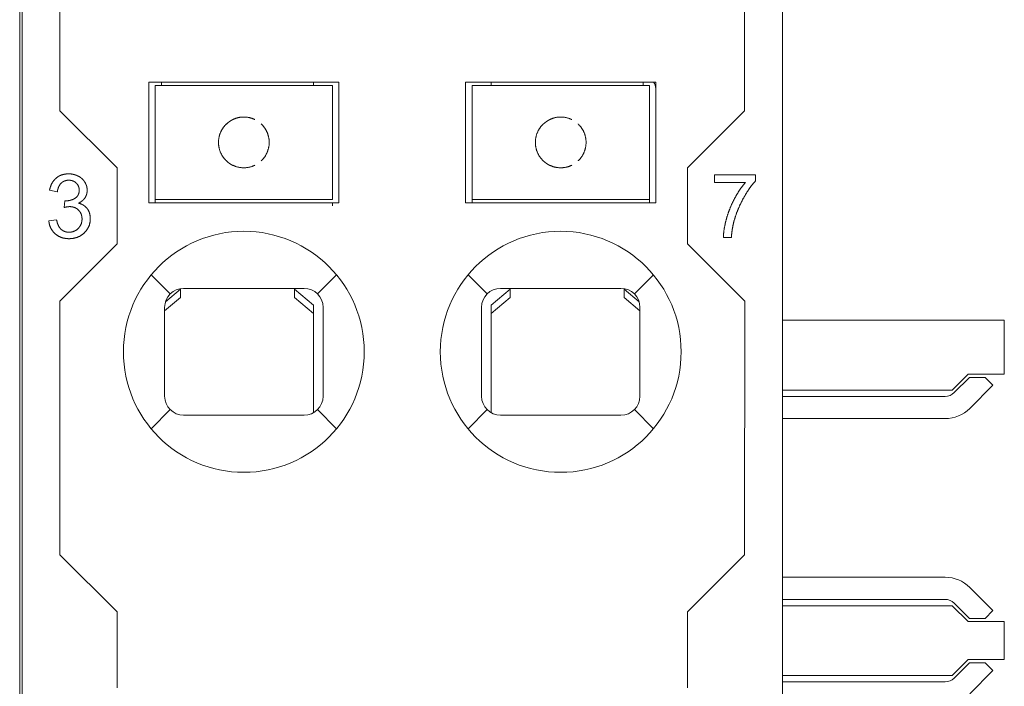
# Model space of a CAD drawing. Header units: millimetres. Extents: x 35 to 385, y -587 to 211.
# Tile 12 of 133: x 209 to 224, y -563 to -552. Entities that reach past the tile are written whole.
import ezdxf

# ---------------------------------------------------------------- set-up
doc = ezdxf.new("R2010")
doc.units = ezdxf.units.MM
doc.layers.add('3', color=7, linetype='Continuous', true_color=0xffffff)

msp = doc.modelspace()

# ---------------------------------------------------------------- linework, layer by layer
at = {"layer": '3', "color": 155, "linetype": 'Continuous', "lineweight": 18}
for p, q in [((208.961, -522.892), (208.961, -581.292)), ((220.961, -522.892), (220.961, -581.292)), ((208.924, -523.603), (208.924, -571.18)), ((209.56, -553.791), (209.558, -549.793)), ((220.364, -549.793), (220.362, -553.791)), ((210.961, -553.342), (213.961, -553.342)), ((210.961, -555.242), (210.961, -553.342)), ((211.161, -553.392), (211.161, -553.342)), ((213.561, -553.342), (213.561, -553.392)), ((213.961, -553.342), (213.961, -555.242)), ((215.961, -555.242), (215.961, -553.342)), ((215.961, -553.342), (218.961, -553.342)), ((216.361, -553.392), (216.361, -553.342)), ((218.761, -553.342), (218.761, -553.392)), ((218.961, -553.342), (218.961, -555.242)), ((211.061, -553.592), (211.061, -553.392)), ((213.861, -553.392), (211.061, -553.392)), ((213.861, -553.392), (213.861, -553.592)), ((216.061, -553.592), (216.061, -553.392)), ((218.861, -553.392), (216.061, -553.392)), ((218.861, -553.392), (218.861, -553.592)), ((211.061, -553.592), (211.061, -553.737)), ((213.861, -553.592), (213.861, -553.737)), ((216.061, -553.592), (216.061, -553.737)), ((218.861, -553.592), (218.861, -553.737)), ((209.56, -553.791), (210.461, -554.692)), ((211.061, -553.931), (211.061, -553.737)), ((213.861, -553.737), (213.861, -553.931)), ((216.061, -553.931), (216.061, -553.737)), ((218.861, -553.737), (218.861, -553.931)), ((219.461, -554.692), (220.362, -553.791)), ((211.061, -554.001), (211.061, -553.931)), ((211.061, -554.292), (211.061, -554.001)), ((213.861, -553.931), (213.861, -554.001)), ((213.861, -554.001), (213.861, -554.292)), ((216.061, -554.001), (216.061, -553.931)), ((216.061, -554.292), (216.061, -554.001)), ((218.861, -553.931), (218.861, -554.001)), ((218.861, -554.001), (218.861, -554.292)), ((211.061, -554.582), (211.061, -554.292)), ((213.861, -554.292), (213.861, -554.582)), ((216.061, -554.582), (216.061, -554.292)), ((218.861, -554.292), (218.861, -554.582)), ((211.061, -554.652), (211.061, -554.582)), ((213.861, -554.582), (213.861, -554.652)), ((216.061, -554.652), (216.061, -554.582)), ((218.861, -554.582), (218.861, -554.652)), ((210.461, -555.89), (210.461, -554.692)), ((211.061, -554.846), (211.061, -554.652)), ((213.861, -554.652), (213.861, -554.846)), ((216.061, -554.846), (216.061, -554.652)), ((218.861, -554.652), (218.861, -554.846)), ((219.461, -554.692), (219.461, -555.89)), ((211.061, -554.846), (211.061, -554.992)), ((213.861, -554.846), (213.861, -554.992)), ((216.061, -554.846), (216.061, -554.992)), ((218.861, -554.846), (218.861, -554.992)), ((219.887, -554.804), (219.887, -554.922)), ((220.534, -554.804), (219.887, -554.804)), ((219.887, -554.922), (220.377, -554.922)), ((220.534, -554.899), (220.534, -554.804)), ((209.396, -555.046), (209.518, -555.068)), ((211.061, -555.192), (211.061, -554.992)), ((213.861, -554.992), (213.861, -555.192)), ((216.061, -555.192), (216.061, -554.992)), ((218.861, -554.992), (218.861, -555.192)), ((209.639, -555.21), (209.625, -555.318)), ((213.961, -555.242), (210.961, -555.242)), ((211.061, -555.242), (211.061, -555.192)), ((211.061, -555.192), (213.861, -555.192)), ((213.861, -555.242), (213.861, -555.292)), ((218.961, -555.242), (215.961, -555.242)), ((216.061, -555.192), (218.861, -555.192)), ((216.061, -555.192), (216.061, -555.242)), ((218.861, -555.192), (218.861, -555.242)), ((209.506, -555.511), (209.383, -555.527)), ((220.027, -555.791), (220.153, -555.791)), ((210.461, -555.89), (209.558, -556.793)), ((220.364, -556.793), (219.461, -555.89)), ((211.223, -556.805), (211.461, -556.603)), ((211.461, -556.65), (211.461, -556.603)), ((211.461, -556.735), (211.461, -556.65)), ((211.511, -556.592), (213.411, -556.592)), ((213.261, -556.603), (213.561, -556.858)), ((213.261, -556.603), (213.261, -556.65)), ((213.261, -556.65), (213.261, -556.735)), ((216.361, -556.858), (216.661, -556.603)), ((216.511, -556.592), (218.411, -556.592)), ((216.661, -556.65), (216.661, -556.603)), ((216.661, -556.735), (216.661, -556.65)), ((218.461, -556.603), (218.698, -556.805)), ((218.461, -556.603), (218.461, -556.65)), ((218.461, -556.65), (218.461, -556.735)), ((209.56, -560.791), (209.558, -556.793)), ((211.461, -556.735), (211.211, -556.947)), ((213.561, -556.99), (213.261, -556.735)), ((216.661, -556.735), (216.361, -556.99)), ((218.711, -556.947), (218.461, -556.735)), ((220.364, -556.793), (220.362, -560.791)), ((211.211, -558.292), (211.211, -556.892)), ((213.561, -556.858), (213.561, -556.99)), ((213.711, -556.892), (213.711, -558.292)), ((216.211, -558.292), (216.211, -556.892)), ((216.361, -556.99), (216.361, -556.858)), ((218.711, -556.892), (218.711, -558.292)), ((213.561, -556.99), (213.561, -558.551)), ((216.361, -558.551), (216.361, -556.99)), ((220.961, -557.095), (224.46, -557.095)), ((224.46, -557.945), (224.46, -557.095)), ((223.639, -558.195), (223.889, -557.945)), ((223.669, -558.236), (223.91, -557.995)), ((224.46, -557.945), (223.889, -557.945)), ((223.91, -557.995), (224.158, -557.995)), ((224.158, -557.995), (224.281, -558.118)), ((220.961, -558.195), (223.639, -558.195)), ((224.281, -558.118), (223.916, -558.484)), ((220.961, -558.295), (223.527, -558.295)), ((213.411, -558.592), (211.511, -558.592)), ((218.411, -558.592), (216.511, -558.592)), ((223.527, -558.645), (220.961, -558.645)), ((209.56, -560.791), (210.461, -561.692)), ((219.461, -561.692), (220.362, -560.791)), ((220.961, -561.145), (223.527, -561.145)), ((223.916, -561.306), (224.281, -561.671)), ((223.527, -561.495), (220.961, -561.495)), ((223.639, -561.595), (220.961, -561.595)), ((223.889, -561.845), (223.639, -561.595)), ((223.91, -561.795), (223.669, -561.553)), ((210.461, -562.89), (210.461, -561.692)), ((219.461, -561.692), (219.461, -562.89)), ((224.281, -561.671), (224.158, -561.795)), ((223.889, -561.845), (224.46, -561.845)), ((223.91, -561.795), (224.158, -561.795)), ((224.46, -562.445), (224.46, -561.845)), ((223.639, -562.695), (223.889, -562.445)), ((223.669, -562.736), (223.91, -562.495)), ((224.46, -562.445), (223.889, -562.445)), ((223.91, -562.495), (224.158, -562.495)), ((224.158, -562.495), (224.281, -562.618)), ((220.961, -562.695), (223.639, -562.695)), ((224.281, -562.618), (223.916, -562.984)), ((220.961, -562.795), (223.527, -562.795))]:
    msp.add_line(p, q, dxfattribs=at)
at = {"layer": '3', "color": 155, "linetype": 'Continuous', "lineweight": 13}
for p, q in [((211.061, -553.392), (212.461, -553.392)), ((212.461, -553.392), (213.861, -553.392)), ((216.061, -553.392), (217.461, -553.392)), ((217.461, -553.392), (218.861, -553.392)), ((213.861, -555.192), (211.061, -555.192)), ((218.861, -555.192), (216.061, -555.192)), ((210.998, -556.379), (211.299, -556.679)), ((213.623, -556.679), (213.923, -556.379)), ((215.998, -556.379), (216.299, -556.679)), ((218.623, -556.679), (218.923, -556.379)), ((211.299, -558.504), (210.998, -558.804)), ((213.923, -558.804), (213.623, -558.504)), ((216.299, -558.504), (215.998, -558.804)), ((218.923, -558.804), (218.623, -558.504))]:
    msp.add_line(p, q, dxfattribs=at)
at = {"layer": '3', "color": 155, "linetype": 'Continuous', "lineweight": 18}
for points in [[(212.061, -554.292), (212.061, -554.283), (212.061, -554.275), (212.062, -554.267), (212.062, -554.258), (212.063, -554.25), (212.064, -554.242), (212.065, -554.234), (212.066, -554.226), (212.068, -554.218), (212.069, -554.21), (212.071, -554.202), (212.073, -554.194), (212.075, -554.187), (212.077, -554.179), (212.079, -554.172), (212.081, -554.165), (212.084, -554.158), (212.086, -554.151), (212.089, -554.144), (212.092, -554.137), (212.095, -554.13), (212.098, -554.124), (212.101, -554.117), (212.104, -554.111), (212.107, -554.105), (212.11, -554.099), (212.113, -554.093), (212.117, -554.088), (212.12, -554.082), (212.123, -554.077), (212.127, -554.071), (212.13, -554.066), (212.134, -554.061), (212.137, -554.057), (212.14, -554.052), (212.144, -554.047), (212.147, -554.043), (212.151, -554.039), (212.154, -554.035), (212.157, -554.031), (212.16, -554.027), (212.164, -554.024), (212.167, -554.02), (212.17, -554.017), (212.173, -554.014), (212.175, -554.011), (212.178, -554.009), (212.181, -554.006), (212.183, -554.004), (212.185, -554.001)], [(212.634, -553.931), (212.631, -553.93), (212.628, -553.928), (212.625, -553.927), (212.621, -553.925), (212.617, -553.923), (212.613, -553.921), (212.608, -553.92), (212.603, -553.918), (212.597, -553.916), (212.592, -553.914), (212.585, -553.911), (212.579, -553.909), (212.572, -553.907), (212.564, -553.905), (212.556, -553.903), (212.548, -553.901), (212.54, -553.899), (212.531, -553.898), (212.521, -553.896), (212.512, -553.895), (212.502, -553.894), (212.492, -553.893), (212.481, -553.892), (212.471, -553.892), (212.461, -553.892), (212.45, -553.892), (212.44, -553.892), (212.43, -553.893), (212.42, -553.894), (212.41, -553.895), (212.4, -553.896), (212.391, -553.898), (212.382, -553.899), (212.373, -553.901), (212.365, -553.903), (212.357, -553.905), (212.35, -553.907), (212.343, -553.909), (212.336, -553.911), (212.33, -553.914), (212.324, -553.916), (212.319, -553.918), (212.314, -553.92), (212.309, -553.921), (212.305, -553.923), (212.301, -553.925), (212.297, -553.927), (212.294, -553.928), (212.291, -553.93), (212.288, -553.931)], [(212.736, -554.001), (212.738, -554.004), (212.741, -554.006), (212.743, -554.008), (212.746, -554.011), (212.749, -554.014), (212.752, -554.017), (212.755, -554.02), (212.758, -554.024), (212.761, -554.027), (212.764, -554.031), (212.767, -554.035), (212.771, -554.039), (212.774, -554.043), (212.778, -554.047), (212.781, -554.052), (212.784, -554.056), (212.788, -554.061), (212.791, -554.066), (212.795, -554.071), (212.798, -554.076), (212.801, -554.082), (212.805, -554.087), (212.808, -554.093), (212.811, -554.099), (212.814, -554.105), (212.818, -554.111), (212.821, -554.117), (212.824, -554.123), (212.827, -554.13), (212.83, -554.137), (212.832, -554.143), (212.835, -554.15), (212.838, -554.157), (212.84, -554.164), (212.842, -554.172), (212.845, -554.179), (212.847, -554.187), (212.849, -554.194), (212.851, -554.202), (212.852, -554.21), (212.854, -554.218), (212.855, -554.226), (212.857, -554.234), (212.858, -554.242), (212.859, -554.25), (212.859, -554.258), (212.86, -554.266), (212.86, -554.275), (212.861, -554.283), (212.861, -554.292)], [(217.061, -554.292), (217.061, -554.283), (217.061, -554.275), (217.062, -554.267), (217.062, -554.258), (217.063, -554.25), (217.064, -554.242), (217.065, -554.234), (217.066, -554.226), (217.068, -554.218), (217.069, -554.21), (217.071, -554.202), (217.073, -554.194), (217.075, -554.187), (217.077, -554.179), (217.079, -554.172), (217.081, -554.165), (217.084, -554.158), (217.086, -554.151), (217.089, -554.144), (217.092, -554.137), (217.095, -554.13), (217.098, -554.124), (217.101, -554.117), (217.104, -554.111), (217.107, -554.105), (217.11, -554.099), (217.113, -554.093), (217.117, -554.088), (217.12, -554.082), (217.123, -554.077), (217.127, -554.071), (217.13, -554.066), (217.134, -554.061), (217.137, -554.057), (217.14, -554.052), (217.144, -554.047), (217.147, -554.043), (217.151, -554.039), (217.154, -554.035), (217.157, -554.031), (217.16, -554.027), (217.164, -554.024), (217.167, -554.02), (217.17, -554.017), (217.173, -554.014), (217.175, -554.011), (217.178, -554.009), (217.181, -554.006), (217.183, -554.004), (217.185, -554.001)], [(217.634, -553.931), (217.631, -553.93), (217.628, -553.928), (217.625, -553.927), (217.621, -553.925), (217.617, -553.923), (217.613, -553.921), (217.608, -553.92), (217.603, -553.918), (217.597, -553.916), (217.592, -553.914), (217.585, -553.911), (217.579, -553.909), (217.572, -553.907), (217.564, -553.905), (217.556, -553.903), (217.548, -553.901), (217.54, -553.899), (217.531, -553.898), (217.521, -553.896), (217.512, -553.895), (217.502, -553.894), (217.492, -553.893), (217.481, -553.892), (217.471, -553.892), (217.461, -553.892), (217.45, -553.892), (217.44, -553.892), (217.43, -553.893), (217.42, -553.894), (217.41, -553.895), (217.4, -553.896), (217.391, -553.898), (217.382, -553.899), (217.373, -553.901), (217.365, -553.903), (217.357, -553.905), (217.35, -553.907), (217.343, -553.909), (217.336, -553.911), (217.33, -553.914), (217.324, -553.916), (217.319, -553.918), (217.314, -553.92), (217.309, -553.921), (217.305, -553.923), (217.301, -553.925), (217.297, -553.927), (217.294, -553.928), (217.291, -553.93), (217.288, -553.931)], [(217.736, -554.001), (217.738, -554.004), (217.741, -554.006), (217.743, -554.008), (217.746, -554.011), (217.749, -554.014), (217.752, -554.017), (217.755, -554.02), (217.758, -554.024), (217.761, -554.027), (217.764, -554.031), (217.767, -554.035), (217.771, -554.039), (217.774, -554.043), (217.778, -554.047), (217.781, -554.052), (217.784, -554.056), (217.788, -554.061), (217.791, -554.066), (217.795, -554.071), (217.798, -554.076), (217.801, -554.082), (217.805, -554.087), (217.808, -554.093), (217.811, -554.099), (217.814, -554.105), (217.818, -554.111), (217.821, -554.117), (217.824, -554.123), (217.827, -554.13), (217.83, -554.137), (217.832, -554.143), (217.835, -554.15), (217.838, -554.157), (217.84, -554.164), (217.842, -554.172), (217.845, -554.179), (217.847, -554.187), (217.849, -554.194), (217.851, -554.202), (217.852, -554.21), (217.854, -554.218), (217.855, -554.226), (217.857, -554.234), (217.858, -554.242), (217.859, -554.25), (217.859, -554.258), (217.86, -554.266), (217.86, -554.275), (217.861, -554.283), (217.861, -554.292)], [(212.185, -554.582), (212.183, -554.579), (212.181, -554.577), (212.178, -554.575), (212.175, -554.572), (212.173, -554.569), (212.17, -554.566), (212.167, -554.563), (212.164, -554.559), (212.161, -554.556), (212.157, -554.552), (212.154, -554.548), (212.151, -554.544), (212.147, -554.54), (212.144, -554.536), (212.14, -554.531), (212.137, -554.527), (212.134, -554.522), (212.13, -554.517), (212.127, -554.512), (212.123, -554.507), (212.12, -554.501), (212.117, -554.496), (212.113, -554.49), (212.11, -554.484), (212.107, -554.478), (212.104, -554.472), (212.101, -554.466), (212.098, -554.46), (212.095, -554.453), (212.092, -554.446), (212.089, -554.44), (212.087, -554.433), (212.084, -554.426), (212.081, -554.419), (212.079, -554.411), (212.077, -554.404), (212.075, -554.396), (212.073, -554.389), (212.071, -554.381), (212.069, -554.373), (212.068, -554.365), (212.066, -554.357), (212.065, -554.349), (212.064, -554.341), (212.063, -554.333), (212.062, -554.325), (212.062, -554.317), (212.061, -554.308), (212.061, -554.3), (212.061, -554.292)], [(212.861, -554.292), (212.861, -554.3), (212.86, -554.308), (212.86, -554.316), (212.859, -554.325), (212.859, -554.333), (212.858, -554.341), (212.857, -554.349), (212.855, -554.357), (212.854, -554.365), (212.852, -554.373), (212.851, -554.381), (212.849, -554.389), (212.847, -554.396), (212.845, -554.404), (212.842, -554.411), (212.84, -554.418), (212.838, -554.425), (212.835, -554.432), (212.832, -554.439), (212.83, -554.446), (212.827, -554.453), (212.824, -554.459), (212.821, -554.466), (212.818, -554.472), (212.815, -554.478), (212.811, -554.484), (212.808, -554.49), (212.805, -554.495), (212.801, -554.501), (212.798, -554.506), (212.795, -554.512), (212.791, -554.517), (212.788, -554.522), (212.784, -554.526), (212.781, -554.531), (212.778, -554.536), (212.774, -554.54), (212.771, -554.544), (212.768, -554.548), (212.764, -554.552), (212.761, -554.556), (212.758, -554.559), (212.755, -554.563), (212.752, -554.566), (212.749, -554.569), (212.746, -554.572), (212.743, -554.574), (212.741, -554.577), (212.738, -554.579), (212.736, -554.582)], [(217.185, -554.582), (217.183, -554.579), (217.181, -554.577), (217.178, -554.575), (217.175, -554.572), (217.173, -554.569), (217.17, -554.566), (217.167, -554.563), (217.164, -554.559), (217.161, -554.556), (217.157, -554.552), (217.154, -554.548), (217.151, -554.544), (217.147, -554.54), (217.144, -554.536), (217.14, -554.531), (217.137, -554.527), (217.134, -554.522), (217.13, -554.517), (217.127, -554.512), (217.123, -554.507), (217.12, -554.501), (217.117, -554.496), (217.113, -554.49), (217.11, -554.484), (217.107, -554.478), (217.104, -554.472), (217.101, -554.466), (217.098, -554.46), (217.095, -554.453), (217.092, -554.446), (217.089, -554.44), (217.087, -554.433), (217.084, -554.426), (217.081, -554.419), (217.079, -554.411), (217.077, -554.404), (217.075, -554.396), (217.073, -554.389), (217.071, -554.381), (217.069, -554.373), (217.068, -554.365), (217.066, -554.357), (217.065, -554.349), (217.064, -554.341), (217.063, -554.333), (217.062, -554.325), (217.062, -554.317), (217.061, -554.308), (217.061, -554.3), (217.061, -554.292)], [(217.861, -554.292), (217.861, -554.3), (217.86, -554.308), (217.86, -554.316), (217.859, -554.325), (217.859, -554.333), (217.858, -554.341), (217.857, -554.349), (217.855, -554.357), (217.854, -554.365), (217.852, -554.373), (217.851, -554.381), (217.849, -554.389), (217.847, -554.396), (217.845, -554.404), (217.842, -554.411), (217.84, -554.418), (217.838, -554.425), (217.835, -554.432), (217.832, -554.439), (217.83, -554.446), (217.827, -554.453), (217.824, -554.459), (217.821, -554.466), (217.818, -554.472), (217.815, -554.478), (217.811, -554.484), (217.808, -554.49), (217.805, -554.495), (217.801, -554.501), (217.798, -554.506), (217.795, -554.512), (217.791, -554.517), (217.788, -554.522), (217.784, -554.526), (217.781, -554.531), (217.778, -554.536), (217.774, -554.54), (217.771, -554.544), (217.768, -554.548), (217.764, -554.552), (217.761, -554.556), (217.758, -554.559), (217.755, -554.563), (217.752, -554.566), (217.749, -554.569), (217.746, -554.572), (217.743, -554.574), (217.741, -554.577), (217.738, -554.579), (217.736, -554.582)], [(209.696, -554.787), (209.692, -554.787), (209.687, -554.787), (209.682, -554.787), (209.678, -554.787), (209.673, -554.788), (209.668, -554.788), (209.664, -554.788), (209.659, -554.789), (209.655, -554.789), (209.65, -554.79), (209.646, -554.79), (209.642, -554.791), (209.637, -554.792), (209.633, -554.792), (209.629, -554.793), (209.624, -554.794), (209.62, -554.795), (209.616, -554.796), (209.612, -554.797), (209.608, -554.798), (209.604, -554.799), (209.599, -554.8), (209.595, -554.801), (209.591, -554.803), (209.587, -554.804), (209.583, -554.805), (209.58, -554.807), (209.576, -554.808), (209.572, -554.81), (209.568, -554.812), (209.564, -554.813), (209.56, -554.815), (209.557, -554.817), (209.553, -554.819), (209.549, -554.82), (209.546, -554.822), (209.542, -554.824), (209.538, -554.826), (209.535, -554.829), (209.531, -554.831), (209.528, -554.833), (209.524, -554.835), (209.521, -554.837), (209.518, -554.84), (209.514, -554.842), (209.511, -554.845), (209.508, -554.847), (209.504, -554.85), (209.501, -554.852), (209.498, -554.855)], [(209.847, -554.822), (209.844, -554.821), (209.842, -554.82), (209.839, -554.818), (209.836, -554.817), (209.833, -554.816), (209.83, -554.815), (209.827, -554.813), (209.825, -554.812), (209.822, -554.811), (209.819, -554.81), (209.816, -554.809), (209.813, -554.808), (209.81, -554.807), (209.807, -554.806), (209.804, -554.805), (209.802, -554.804), (209.799, -554.803), (209.796, -554.802), (209.793, -554.801), (209.79, -554.8), (209.787, -554.799), (209.784, -554.798), (209.781, -554.797), (209.778, -554.797), (209.775, -554.796), (209.772, -554.795), (209.769, -554.795), (209.766, -554.794), (209.763, -554.793), (209.76, -554.793), (209.757, -554.792), (209.754, -554.792), (209.75, -554.791), (209.747, -554.791), (209.744, -554.79), (209.741, -554.79), (209.738, -554.789), (209.735, -554.789), (209.732, -554.789), (209.729, -554.788), (209.725, -554.788), (209.722, -554.788), (209.719, -554.788), (209.716, -554.787), (209.713, -554.787), (209.709, -554.787), (209.706, -554.787), (209.703, -554.787), (209.7, -554.787), (209.696, -554.787)], [(212.288, -554.652), (212.291, -554.653), (212.294, -554.655), (212.297, -554.656), (212.301, -554.658), (212.305, -554.66), (212.309, -554.662), (212.314, -554.663), (212.319, -554.665), (212.324, -554.667), (212.33, -554.669), (212.336, -554.672), (212.343, -554.674), (212.35, -554.676), (212.357, -554.678), (212.365, -554.68), (212.373, -554.682), (212.382, -554.684), (212.391, -554.685), (212.4, -554.687), (212.41, -554.688), (212.42, -554.689), (212.43, -554.69), (212.44, -554.691), (212.45, -554.691), (212.461, -554.692), (212.471, -554.691), (212.481, -554.691), (212.492, -554.69), (212.502, -554.689), (212.512, -554.688), (212.521, -554.687), (212.531, -554.685), (212.54, -554.684), (212.548, -554.682), (212.556, -554.68), (212.564, -554.678), (212.572, -554.676), (212.579, -554.674), (212.585, -554.672), (212.592, -554.669), (212.597, -554.667), (212.603, -554.665), (212.608, -554.663), (212.613, -554.662), (212.617, -554.66), (212.621, -554.658), (212.625, -554.656), (212.628, -554.655), (212.631, -554.653), (212.634, -554.652)], [(217.288, -554.652), (217.291, -554.653), (217.294, -554.655), (217.297, -554.656), (217.301, -554.658), (217.305, -554.66), (217.309, -554.662), (217.314, -554.663), (217.319, -554.665), (217.324, -554.667), (217.33, -554.669), (217.336, -554.672), (217.343, -554.674), (217.35, -554.676), (217.357, -554.678), (217.365, -554.68), (217.373, -554.682), (217.382, -554.684), (217.391, -554.685), (217.4, -554.687), (217.41, -554.688), (217.42, -554.689), (217.43, -554.69), (217.44, -554.691), (217.45, -554.691), (217.461, -554.692), (217.471, -554.691), (217.481, -554.691), (217.492, -554.69), (217.502, -554.689), (217.512, -554.688), (217.521, -554.687), (217.531, -554.685), (217.54, -554.684), (217.548, -554.682), (217.556, -554.68), (217.564, -554.678), (217.572, -554.676), (217.579, -554.674), (217.585, -554.672), (217.592, -554.669), (217.597, -554.667), (217.603, -554.665), (217.608, -554.663), (217.613, -554.662), (217.617, -554.66), (217.621, -554.658), (217.625, -554.656), (217.628, -554.655), (217.631, -554.653), (217.634, -554.652)], [(209.498, -554.855), (209.495, -554.858), (209.492, -554.861), (209.489, -554.863), (209.486, -554.866), (209.483, -554.869), (209.48, -554.872), (209.477, -554.875), (209.474, -554.878), (209.471, -554.881), (209.468, -554.884), (209.466, -554.888), (209.463, -554.891), (209.46, -554.894), (209.458, -554.897), (209.455, -554.901), (209.453, -554.904), (209.45, -554.908), (209.448, -554.911), (209.446, -554.915), (209.443, -554.918), (209.441, -554.922), (209.439, -554.925), (209.437, -554.929), (209.435, -554.933), (209.432, -554.937), (209.43, -554.941), (209.428, -554.945), (209.427, -554.948), (209.425, -554.952), (209.423, -554.956), (209.421, -554.961), (209.419, -554.965), (209.418, -554.969), (209.416, -554.973), (209.414, -554.977), (209.413, -554.982), (209.411, -554.986), (209.41, -554.99), (209.408, -554.995), (209.407, -554.999), (209.406, -555.004), (209.404, -555.008), (209.403, -555.013), (209.402, -555.017), (209.401, -555.022), (209.4, -555.027), (209.399, -555.032), (209.397, -555.036), (209.397, -555.041), (209.396, -555.046)], [(209.518, -555.068), (209.519, -555.065), (209.519, -555.062), (209.52, -555.059), (209.52, -555.056), (209.521, -555.053), (209.521, -555.05), (209.522, -555.047), (209.523, -555.044), (209.523, -555.041), (209.524, -555.038), (209.525, -555.035), (209.525, -555.032), (209.526, -555.029), (209.527, -555.027), (209.528, -555.024), (209.529, -555.021), (209.529, -555.018), (209.53, -555.015), (209.531, -555.012), (209.532, -555.009), (209.533, -555.007), (209.534, -555.004), (209.535, -555.001), (209.536, -554.998), (209.538, -554.995), (209.539, -554.993), (209.54, -554.99), (209.541, -554.987), (209.543, -554.984), (209.544, -554.982), (209.545, -554.979), (209.547, -554.976), (209.548, -554.974), (209.55, -554.971), (209.551, -554.968), (209.553, -554.966), (209.554, -554.963), (209.556, -554.961), (209.558, -554.958), (209.56, -554.956), (209.561, -554.953), (209.563, -554.951), (209.565, -554.948), (209.567, -554.946), (209.569, -554.944), (209.571, -554.941), (209.573, -554.939), (209.575, -554.937), (209.577, -554.935), (209.58, -554.933)], [(209.58, -554.933), (209.582, -554.931), (209.583, -554.929), (209.585, -554.927), (209.587, -554.926), (209.589, -554.924), (209.592, -554.922), (209.594, -554.921), (209.596, -554.919), (209.598, -554.918), (209.6, -554.916), (209.602, -554.915), (209.604, -554.913), (209.607, -554.912), (209.609, -554.911), (209.611, -554.909), (209.613, -554.908), (209.616, -554.907), (209.618, -554.906), (209.62, -554.905), (209.623, -554.903), (209.625, -554.902), (209.628, -554.901), (209.63, -554.9), (209.632, -554.899), (209.635, -554.898), (209.637, -554.898), (209.64, -554.897), (209.642, -554.896), (209.645, -554.895), (209.647, -554.895), (209.65, -554.894), (209.652, -554.893), (209.655, -554.893), (209.657, -554.892), (209.66, -554.892), (209.663, -554.891), (209.665, -554.891), (209.668, -554.89), (209.67, -554.89), (209.673, -554.889), (209.676, -554.889), (209.678, -554.889), (209.681, -554.889), (209.683, -554.888), (209.686, -554.888), (209.689, -554.888), (209.691, -554.888), (209.694, -554.888), (209.697, -554.888), (209.699, -554.888)], [(209.699, -554.888), (209.702, -554.888), (209.704, -554.888), (209.707, -554.888), (209.71, -554.888), (209.712, -554.888), (209.715, -554.888), (209.717, -554.889), (209.72, -554.889), (209.722, -554.889), (209.725, -554.889), (209.728, -554.89), (209.73, -554.89), (209.733, -554.891), (209.735, -554.891), (209.738, -554.891), (209.74, -554.892), (209.743, -554.893), (209.745, -554.893), (209.748, -554.894), (209.75, -554.894), (209.753, -554.895), (209.755, -554.896), (209.758, -554.897), (209.76, -554.897), (209.763, -554.898), (209.765, -554.899), (209.767, -554.9), (209.77, -554.901), (209.772, -554.902), (209.774, -554.903), (209.777, -554.904), (209.779, -554.905), (209.781, -554.907), (209.784, -554.908), (209.786, -554.909), (209.788, -554.91), (209.79, -554.912), (209.793, -554.913), (209.795, -554.915), (209.797, -554.916), (209.799, -554.918), (209.801, -554.919), (209.803, -554.921), (209.805, -554.922), (209.807, -554.924), (209.809, -554.926), (209.811, -554.927), (209.813, -554.929), (209.815, -554.931), (209.817, -554.933)], [(209.817, -554.933), (209.819, -554.934), (209.82, -554.936), (209.822, -554.938), (209.824, -554.94), (209.825, -554.942), (209.827, -554.943), (209.829, -554.945), (209.83, -554.947), (209.832, -554.949), (209.833, -554.951), (209.835, -554.953), (209.836, -554.955), (209.838, -554.957), (209.839, -554.959), (209.84, -554.961), (209.842, -554.964), (209.843, -554.966), (209.844, -554.968), (209.845, -554.97), (209.846, -554.972), (209.848, -554.974), (209.849, -554.977), (209.85, -554.979), (209.851, -554.981), (209.852, -554.983), (209.852, -554.986), (209.853, -554.988), (209.854, -554.99), (209.855, -554.993), (209.856, -554.995), (209.856, -554.997), (209.857, -555), (209.858, -555.002), (209.858, -555.005), (209.859, -555.007), (209.859, -555.009), (209.86, -555.012), (209.86, -555.014), (209.861, -555.017), (209.861, -555.019), (209.861, -555.022), (209.862, -555.024), (209.862, -555.027), (209.862, -555.029), (209.862, -555.032), (209.863, -555.034), (209.863, -555.037), (209.863, -555.039), (209.863, -555.042), (209.863, -555.044)], [(209.952, -554.918), (209.951, -554.916), (209.949, -554.913), (209.948, -554.911), (209.946, -554.908), (209.944, -554.906), (209.943, -554.904), (209.941, -554.901), (209.94, -554.899), (209.938, -554.897), (209.936, -554.895), (209.934, -554.893), (209.933, -554.89), (209.931, -554.888), (209.929, -554.886), (209.927, -554.884), (209.925, -554.882), (209.924, -554.88), (209.922, -554.878), (209.92, -554.876), (209.918, -554.874), (209.916, -554.872), (209.914, -554.87), (209.912, -554.868), (209.91, -554.866), (209.908, -554.864), (209.905, -554.862), (209.903, -554.86), (209.901, -554.858), (209.899, -554.856), (209.897, -554.854), (209.895, -554.853), (209.892, -554.851), (209.89, -554.849), (209.888, -554.847), (209.885, -554.846), (209.883, -554.844), (209.881, -554.842), (209.878, -554.841), (209.876, -554.839), (209.873, -554.837), (209.871, -554.836), (209.868, -554.834), (209.866, -554.833), (209.863, -554.831), (209.861, -554.83), (209.858, -554.828), (209.855, -554.827), (209.853, -554.825), (209.85, -554.824), (209.847, -554.822)], [(209.989, -555.047), (209.989, -555.044), (209.989, -555.041), (209.989, -555.039), (209.989, -555.036), (209.989, -555.033), (209.989, -555.031), (209.988, -555.028), (209.988, -555.025), (209.988, -555.023), (209.988, -555.02), (209.987, -555.017), (209.987, -555.015), (209.987, -555.012), (209.986, -555.009), (209.986, -555.007), (209.985, -555.004), (209.985, -555.002), (209.984, -554.999), (209.984, -554.996), (209.983, -554.994), (209.983, -554.991), (209.982, -554.989), (209.981, -554.986), (209.981, -554.983), (209.98, -554.981), (209.979, -554.978), (209.978, -554.976), (209.977, -554.973), (209.977, -554.971), (209.976, -554.968), (209.975, -554.965), (209.974, -554.963), (209.973, -554.96), (209.972, -554.958), (209.971, -554.955), (209.97, -554.953), (209.969, -554.95), (209.968, -554.948), (209.967, -554.945), (209.965, -554.943), (209.964, -554.94), (209.963, -554.938), (209.962, -554.935), (209.96, -554.933), (209.959, -554.93), (209.958, -554.928), (209.956, -554.925), (209.955, -554.923), (209.954, -554.92), (209.952, -554.918)], [(220.377, -554.922), (220.373, -554.926), (220.369, -554.931), (220.366, -554.935), (220.362, -554.939), (220.358, -554.944), (220.354, -554.948), (220.351, -554.953), (220.347, -554.957), (220.343, -554.962), (220.34, -554.966), (220.336, -554.971), (220.332, -554.976), (220.329, -554.981), (220.325, -554.985), (220.321, -554.99), (220.318, -554.995), (220.314, -555), (220.311, -555.005), (220.307, -555.01), (220.303, -555.015), (220.3, -555.02), (220.296, -555.025), (220.293, -555.03), (220.289, -555.035), (220.286, -555.041), (220.282, -555.046), (220.279, -555.051), (220.275, -555.057), (220.272, -555.062), (220.268, -555.067), (220.265, -555.073), (220.261, -555.078), (220.258, -555.084), (220.254, -555.089), (220.251, -555.095), (220.247, -555.101), (220.244, -555.106), (220.241, -555.112), (220.237, -555.118), (220.234, -555.124), (220.23, -555.129), (220.227, -555.135), (220.224, -555.141), (220.22, -555.147), (220.217, -555.153), (220.213, -555.159), (220.21, -555.165), (220.207, -555.172), (220.203, -555.178), (220.2, -555.184)], [(220.345, -555.17), (220.349, -555.163), (220.353, -555.156), (220.357, -555.149), (220.361, -555.142), (220.365, -555.135), (220.369, -555.128), (220.373, -555.122), (220.377, -555.115), (220.381, -555.108), (220.384, -555.102), (220.388, -555.096), (220.392, -555.089), (220.396, -555.083), (220.4, -555.077), (220.404, -555.071), (220.408, -555.065), (220.412, -555.059), (220.415, -555.053), (220.419, -555.047), (220.423, -555.041), (220.427, -555.036), (220.431, -555.03), (220.435, -555.025), (220.438, -555.019), (220.442, -555.014), (220.446, -555.008), (220.45, -555.003), (220.453, -554.998), (220.457, -554.993), (220.461, -554.988), (220.465, -554.983), (220.468, -554.978), (220.472, -554.973), (220.476, -554.968), (220.48, -554.963), (220.483, -554.959), (220.487, -554.954), (220.491, -554.95), (220.494, -554.945), (220.498, -554.941), (220.502, -554.936), (220.505, -554.932), (220.509, -554.928), (220.513, -554.923), (220.516, -554.919), (220.52, -554.915), (220.524, -554.911), (220.527, -554.907), (220.531, -554.903), (220.534, -554.899)], [(209.863, -555.044), (209.863, -555.047), (209.863, -555.05), (209.863, -555.053), (209.863, -555.056), (209.862, -555.059), (209.862, -555.062), (209.862, -555.065), (209.862, -555.068), (209.861, -555.07), (209.861, -555.073), (209.86, -555.076), (209.86, -555.079), (209.859, -555.082), (209.859, -555.085), (209.858, -555.088), (209.857, -555.09), (209.857, -555.093), (209.856, -555.096), (209.855, -555.099), (209.854, -555.102), (209.853, -555.105), (209.852, -555.107), (209.851, -555.11), (209.85, -555.113), (209.848, -555.115), (209.847, -555.118), (209.846, -555.121), (209.844, -555.123), (209.843, -555.126), (209.841, -555.128), (209.84, -555.131), (209.838, -555.133), (209.837, -555.136), (209.835, -555.138), (209.833, -555.14), (209.831, -555.143), (209.829, -555.145), (209.827, -555.147), (209.825, -555.149), (209.823, -555.152), (209.821, -555.154), (209.819, -555.156), (209.817, -555.158), (209.814, -555.16), (209.812, -555.161), (209.81, -555.163), (209.807, -555.165), (209.805, -555.167), (209.802, -555.168), (209.8, -555.17)], [(209.954, -555.165), (209.956, -555.163), (209.957, -555.16), (209.958, -555.158), (209.96, -555.156), (209.961, -555.154), (209.962, -555.152), (209.963, -555.15), (209.965, -555.147), (209.966, -555.145), (209.967, -555.143), (209.968, -555.141), (209.969, -555.139), (209.97, -555.136), (209.971, -555.134), (209.972, -555.132), (209.973, -555.13), (209.974, -555.127), (209.975, -555.125), (209.976, -555.123), (209.977, -555.12), (209.977, -555.118), (209.978, -555.116), (209.979, -555.114), (209.98, -555.111), (209.98, -555.109), (209.981, -555.106), (209.982, -555.104), (209.982, -555.102), (209.983, -555.099), (209.983, -555.097), (209.984, -555.095), (209.985, -555.092), (209.985, -555.09), (209.985, -555.087), (209.986, -555.085), (209.986, -555.082), (209.987, -555.08), (209.987, -555.077), (209.987, -555.075), (209.988, -555.072), (209.988, -555.07), (209.988, -555.067), (209.988, -555.065), (209.989, -555.062), (209.989, -555.06), (209.989, -555.057), (209.989, -555.055), (209.989, -555.052), (209.989, -555.049), (209.989, -555.047)], [(209.659, -555.211), (209.659, -555.211), (209.658, -555.211), (209.658, -555.211), (209.658, -555.211), (209.657, -555.211), (209.657, -555.211), (209.657, -555.211), (209.656, -555.211), (209.656, -555.211), (209.655, -555.211), (209.655, -555.211), (209.655, -555.211), (209.654, -555.211), (209.654, -555.211), (209.654, -555.211), (209.653, -555.211), (209.653, -555.211), (209.653, -555.211), (209.652, -555.211), (209.652, -555.211), (209.651, -555.211), (209.651, -555.211), (209.651, -555.211), (209.65, -555.211), (209.65, -555.211), (209.65, -555.211), (209.649, -555.211), (209.649, -555.211), (209.648, -555.211), (209.648, -555.211), (209.648, -555.211), (209.647, -555.211), (209.647, -555.211), (209.646, -555.211), (209.646, -555.211), (209.645, -555.211), (209.645, -555.211), (209.645, -555.211), (209.644, -555.21), (209.644, -555.21), (209.643, -555.21), (209.643, -555.21), (209.642, -555.21), (209.642, -555.21), (209.641, -555.21), (209.641, -555.21), (209.641, -555.21), (209.64, -555.21), (209.64, -555.21), (209.639, -555.21)], [(209.8, -555.17), (209.797, -555.172), (209.795, -555.173), (209.792, -555.175), (209.79, -555.176), (209.787, -555.178), (209.785, -555.179), (209.782, -555.181), (209.779, -555.182), (209.777, -555.184), (209.774, -555.185), (209.771, -555.186), (209.769, -555.187), (209.766, -555.189), (209.763, -555.19), (209.761, -555.191), (209.758, -555.192), (209.755, -555.193), (209.752, -555.194), (209.749, -555.196), (209.747, -555.197), (209.744, -555.198), (209.741, -555.198), (209.738, -555.199), (209.735, -555.2), (209.732, -555.201), (209.729, -555.202), (209.727, -555.203), (209.724, -555.203), (209.721, -555.204), (209.718, -555.205), (209.715, -555.205), (209.712, -555.206), (209.709, -555.207), (209.706, -555.207), (209.703, -555.208), (209.7, -555.208), (209.697, -555.209), (209.695, -555.209), (209.692, -555.209), (209.689, -555.21), (209.686, -555.21), (209.683, -555.21), (209.68, -555.21), (209.677, -555.211), (209.674, -555.211), (209.671, -555.211), (209.668, -555.211), (209.665, -555.211), (209.662, -555.211), (209.659, -555.211)], [(209.851, -555.249), (209.854, -555.248), (209.857, -555.247), (209.859, -555.246), (209.862, -555.244), (209.864, -555.243), (209.867, -555.242), (209.87, -555.24), (209.872, -555.239), (209.875, -555.238), (209.877, -555.236), (209.879, -555.235), (209.882, -555.233), (209.884, -555.232), (209.887, -555.23), (209.889, -555.229), (209.891, -555.227), (209.894, -555.226), (209.896, -555.224), (209.898, -555.223), (209.9, -555.221), (209.902, -555.219), (209.905, -555.218), (209.907, -555.216), (209.909, -555.214), (209.911, -555.213), (209.913, -555.211), (209.915, -555.209), (209.917, -555.208), (209.919, -555.206), (209.921, -555.204), (209.923, -555.202), (209.925, -555.2), (209.927, -555.199), (209.928, -555.197), (209.93, -555.195), (209.932, -555.193), (209.934, -555.191), (209.936, -555.189), (209.937, -555.187), (209.939, -555.185), (209.941, -555.183), (209.942, -555.181), (209.944, -555.179), (209.945, -555.177), (209.947, -555.175), (209.948, -555.173), (209.95, -555.171), (209.951, -555.169), (209.953, -555.167), (209.954, -555.165)], [(209.989, -555.335), (209.987, -555.332), (209.985, -555.33), (209.983, -555.327), (209.981, -555.325), (209.979, -555.322), (209.977, -555.32), (209.975, -555.317), (209.972, -555.315), (209.97, -555.313), (209.968, -555.311), (209.965, -555.308), (209.963, -555.306), (209.961, -555.304), (209.958, -555.302), (209.956, -555.3), (209.953, -555.298), (209.951, -555.296), (209.948, -555.294), (209.946, -555.292), (209.943, -555.29), (209.941, -555.288), (209.938, -555.286), (209.935, -555.284), (209.933, -555.283), (209.93, -555.281), (209.927, -555.279), (209.924, -555.278), (209.921, -555.276), (209.919, -555.274), (209.916, -555.273), (209.913, -555.271), (209.91, -555.27), (209.907, -555.268), (209.904, -555.267), (209.901, -555.266), (209.898, -555.264), (209.895, -555.263), (209.891, -555.262), (209.888, -555.261), (209.885, -555.259), (209.882, -555.258), (209.878, -555.257), (209.875, -555.256), (209.872, -555.255), (209.868, -555.254), (209.865, -555.253), (209.862, -555.252), (209.858, -555.251), (209.855, -555.25), (209.851, -555.249)], [(220.2, -555.184), (220.197, -555.19), (220.194, -555.196), (220.19, -555.203), (220.187, -555.209), (220.184, -555.215), (220.181, -555.221), (220.178, -555.228), (220.175, -555.234), (220.172, -555.24), (220.169, -555.246), (220.166, -555.253), (220.163, -555.259), (220.16, -555.265), (220.157, -555.272), (220.154, -555.278), (220.151, -555.284), (220.148, -555.291), (220.146, -555.297), (220.143, -555.304), (220.14, -555.31), (220.137, -555.316), (220.135, -555.323), (220.132, -555.329), (220.13, -555.336), (220.127, -555.342), (220.124, -555.348), (220.122, -555.355), (220.119, -555.361), (220.117, -555.368), (220.115, -555.374), (220.112, -555.381), (220.11, -555.387), (220.108, -555.394), (220.105, -555.4), (220.103, -555.407), (220.101, -555.413), (220.099, -555.42), (220.097, -555.426), (220.094, -555.433), (220.092, -555.44), (220.09, -555.446), (220.088, -555.453), (220.086, -555.459), (220.084, -555.466), (220.082, -555.473), (220.08, -555.479), (220.079, -555.486), (220.077, -555.492), (220.075, -555.499), (220.073, -555.506)], [(220.2, -555.516), (220.202, -555.509), (220.204, -555.502), (220.206, -555.494), (220.209, -555.487), (220.211, -555.48), (220.213, -555.473), (220.215, -555.466), (220.218, -555.459), (220.22, -555.452), (220.222, -555.444), (220.225, -555.437), (220.227, -555.43), (220.23, -555.423), (220.232, -555.416), (220.235, -555.409), (220.237, -555.402), (220.24, -555.395), (220.243, -555.388), (220.245, -555.381), (220.248, -555.374), (220.251, -555.367), (220.254, -555.36), (220.256, -555.353), (220.259, -555.347), (220.262, -555.34), (220.265, -555.333), (220.268, -555.326), (220.271, -555.319), (220.274, -555.312), (220.277, -555.305), (220.28, -555.298), (220.283, -555.292), (220.286, -555.285), (220.289, -555.278), (220.293, -555.271), (220.296, -555.264), (220.299, -555.258), (220.302, -555.251), (220.306, -555.244), (220.309, -555.237), (220.313, -555.23), (220.316, -555.224), (220.32, -555.217), (220.323, -555.21), (220.327, -555.203), (220.33, -555.197), (220.334, -555.19), (220.337, -555.183), (220.341, -555.176), (220.345, -555.17)], [(209.625, -555.318), (209.628, -555.317), (209.63, -555.316), (209.632, -555.316), (209.634, -555.315), (209.636, -555.315), (209.638, -555.314), (209.64, -555.314), (209.642, -555.313), (209.644, -555.313), (209.646, -555.313), (209.648, -555.312), (209.65, -555.312), (209.652, -555.311), (209.654, -555.311), (209.656, -555.311), (209.658, -555.31), (209.66, -555.31), (209.661, -555.309), (209.663, -555.309), (209.665, -555.309), (209.667, -555.308), (209.669, -555.308), (209.67, -555.308), (209.672, -555.308), (209.674, -555.307), (209.676, -555.307), (209.677, -555.307), (209.679, -555.306), (209.681, -555.306), (209.682, -555.306), (209.684, -555.306), (209.686, -555.306), (209.687, -555.305), (209.689, -555.305), (209.69, -555.305), (209.692, -555.305), (209.694, -555.305), (209.695, -555.305), (209.697, -555.305), (209.698, -555.304), (209.7, -555.304), (209.701, -555.304), (209.702, -555.304), (209.704, -555.304), (209.705, -555.304), (209.707, -555.304), (209.708, -555.304), (209.709, -555.304), (209.711, -555.304), (209.712, -555.304)], [(209.712, -555.304), (209.715, -555.304), (209.718, -555.304), (209.721, -555.304), (209.725, -555.304), (209.728, -555.304), (209.731, -555.305), (209.734, -555.305), (209.737, -555.305), (209.74, -555.306), (209.743, -555.306), (209.746, -555.306), (209.749, -555.307), (209.752, -555.307), (209.755, -555.308), (209.758, -555.308), (209.761, -555.309), (209.764, -555.31), (209.767, -555.311), (209.77, -555.311), (209.773, -555.312), (209.776, -555.313), (209.779, -555.314), (209.782, -555.315), (209.785, -555.316), (209.788, -555.317), (209.791, -555.318), (209.794, -555.319), (209.797, -555.321), (209.8, -555.322), (209.802, -555.323), (209.805, -555.325), (209.808, -555.326), (209.811, -555.327), (209.813, -555.329), (209.816, -555.331), (209.819, -555.332), (209.821, -555.334), (209.824, -555.335), (209.826, -555.337), (209.829, -555.339), (209.831, -555.341), (209.834, -555.343), (209.836, -555.345), (209.839, -555.347), (209.841, -555.349), (209.843, -555.351), (209.846, -555.353), (209.848, -555.355), (209.85, -555.357), (209.853, -555.359)], [(209.853, -555.359), (209.855, -555.361), (209.857, -555.364), (209.859, -555.366), (209.861, -555.368), (209.863, -555.371), (209.865, -555.373), (209.867, -555.375), (209.869, -555.378), (209.871, -555.38), (209.873, -555.382), (209.874, -555.385), (209.876, -555.387), (209.878, -555.39), (209.879, -555.392), (209.881, -555.395), (209.882, -555.397), (209.884, -555.4), (209.885, -555.403), (209.887, -555.405), (209.888, -555.408), (209.889, -555.411), (209.891, -555.413), (209.892, -555.416), (209.893, -555.419), (209.894, -555.422), (209.895, -555.424), (209.896, -555.427), (209.897, -555.43), (209.898, -555.433), (209.899, -555.436), (209.9, -555.439), (209.901, -555.442), (209.901, -555.445), (209.902, -555.448), (209.903, -555.451), (209.904, -555.454), (209.904, -555.457), (209.905, -555.46), (209.905, -555.463), (209.906, -555.466), (209.906, -555.469), (209.906, -555.472), (209.907, -555.475), (209.907, -555.479), (209.907, -555.482), (209.908, -555.485), (209.908, -555.488), (209.908, -555.492), (209.908, -555.495), (209.908, -555.498)], [(210.038, -555.496), (210.038, -555.492), (210.038, -555.488), (210.038, -555.484), (210.038, -555.48), (210.038, -555.477), (210.037, -555.473), (210.037, -555.469), (210.037, -555.466), (210.037, -555.462), (210.036, -555.458), (210.036, -555.455), (210.035, -555.451), (210.035, -555.448), (210.034, -555.444), (210.034, -555.441), (210.033, -555.437), (210.032, -555.434), (210.032, -555.43), (210.031, -555.427), (210.03, -555.424), (210.029, -555.42), (210.029, -555.417), (210.028, -555.414), (210.027, -555.41), (210.026, -555.407), (210.025, -555.404), (210.024, -555.401), (210.023, -555.398), (210.022, -555.394), (210.02, -555.391), (210.019, -555.388), (210.018, -555.385), (210.017, -555.382), (210.015, -555.379), (210.014, -555.376), (210.013, -555.373), (210.011, -555.37), (210.01, -555.367), (210.008, -555.365), (210.007, -555.362), (210.005, -555.359), (210.004, -555.356), (210.002, -555.353), (210, -555.351), (209.998, -555.348), (209.997, -555.345), (209.995, -555.342), (209.993, -555.34), (209.991, -555.337), (209.989, -555.335)], [(209.383, -555.527), (209.384, -555.532), (209.384, -555.537), (209.385, -555.542), (209.386, -555.547), (209.387, -555.551), (209.387, -555.556), (209.388, -555.561), (209.389, -555.566), (209.39, -555.57), (209.391, -555.575), (209.392, -555.58), (209.393, -555.584), (209.395, -555.589), (209.396, -555.593), (209.397, -555.598), (209.399, -555.602), (209.4, -555.607), (209.402, -555.611), (209.403, -555.615), (209.405, -555.62), (209.407, -555.624), (209.408, -555.628), (209.41, -555.632), (209.412, -555.636), (209.414, -555.64), (209.416, -555.644), (209.418, -555.648), (209.42, -555.652), (209.422, -555.656), (209.425, -555.66), (209.427, -555.664), (209.429, -555.668), (209.432, -555.672), (209.434, -555.676), (209.437, -555.679), (209.439, -555.683), (209.442, -555.687), (209.445, -555.69), (209.448, -555.694), (209.45, -555.697), (209.453, -555.701), (209.456, -555.704), (209.459, -555.708), (209.462, -555.711), (209.465, -555.714), (209.469, -555.718), (209.472, -555.721), (209.475, -555.724), (209.479, -555.727), (209.482, -555.73)], [(209.578, -555.661), (209.575, -555.659), (209.573, -555.657), (209.57, -555.654), (209.568, -555.652), (209.566, -555.649), (209.563, -555.647), (209.561, -555.644), (209.559, -555.641), (209.557, -555.639), (209.555, -555.636), (209.553, -555.633), (209.551, -555.631), (209.549, -555.628), (209.548, -555.625), (209.546, -555.622), (209.544, -555.619), (209.542, -555.616), (209.541, -555.613), (209.539, -555.61), (209.537, -555.607), (209.536, -555.604), (209.534, -555.601), (209.533, -555.598), (209.532, -555.595), (209.53, -555.592), (209.529, -555.589), (209.528, -555.585), (209.526, -555.582), (209.525, -555.579), (209.524, -555.576), (209.523, -555.573), (209.522, -555.57), (209.521, -555.566), (209.52, -555.563), (209.518, -555.56), (209.517, -555.557), (209.517, -555.553), (209.516, -555.55), (209.515, -555.547), (209.514, -555.544), (209.513, -555.54), (209.512, -555.537), (209.511, -555.534), (209.51, -555.531), (209.51, -555.527), (209.509, -555.524), (209.508, -555.521), (209.507, -555.517), (209.507, -555.514), (209.506, -555.511)], [(209.908, -555.498), (209.908, -555.502), (209.908, -555.505), (209.908, -555.508), (209.908, -555.512), (209.907, -555.515), (209.907, -555.518), (209.907, -555.521), (209.906, -555.525), (209.906, -555.528), (209.906, -555.531), (209.905, -555.534), (209.905, -555.538), (209.904, -555.541), (209.903, -555.544), (209.903, -555.547), (209.902, -555.551), (209.901, -555.554), (209.9, -555.557), (209.9, -555.56), (209.899, -555.563), (209.898, -555.566), (209.897, -555.57), (209.896, -555.573), (209.894, -555.576), (209.893, -555.579), (209.892, -555.582), (209.891, -555.585), (209.889, -555.588), (209.888, -555.591), (209.886, -555.594), (209.885, -555.597), (209.883, -555.6), (209.882, -555.603), (209.88, -555.605), (209.879, -555.608), (209.877, -555.611), (209.875, -555.614), (209.873, -555.617), (209.871, -555.619), (209.87, -555.622), (209.868, -555.625), (209.866, -555.627), (209.863, -555.63), (209.861, -555.632), (209.859, -555.635), (209.857, -555.637), (209.855, -555.64), (209.853, -555.642), (209.85, -555.645), (209.848, -555.647)], [(209.943, -555.718), (209.946, -555.714), (209.95, -555.71), (209.954, -555.707), (209.957, -555.703), (209.961, -555.699), (209.964, -555.695), (209.967, -555.692), (209.971, -555.688), (209.974, -555.684), (209.977, -555.68), (209.98, -555.676), (209.983, -555.672), (209.986, -555.668), (209.988, -555.664), (209.991, -555.66), (209.994, -555.655), (209.996, -555.651), (209.999, -555.647), (210.001, -555.643), (210.004, -555.639), (210.006, -555.634), (210.008, -555.63), (210.01, -555.626), (210.012, -555.621), (210.014, -555.617), (210.016, -555.612), (210.018, -555.608), (210.02, -555.603), (210.021, -555.599), (210.023, -555.594), (210.024, -555.589), (210.026, -555.585), (210.027, -555.58), (210.028, -555.575), (210.03, -555.571), (210.031, -555.566), (210.032, -555.561), (210.033, -555.556), (210.034, -555.551), (210.034, -555.546), (210.035, -555.541), (210.036, -555.537), (210.036, -555.532), (210.037, -555.526), (210.037, -555.521), (210.038, -555.516), (210.038, -555.511), (210.038, -555.506), (210.038, -555.501), (210.038, -555.496)], [(220.073, -555.506), (220.071, -555.512), (220.07, -555.519), (220.068, -555.526), (220.066, -555.532), (220.065, -555.539), (220.063, -555.545), (220.061, -555.552), (220.06, -555.558), (220.058, -555.565), (220.057, -555.571), (220.056, -555.577), (220.054, -555.583), (220.053, -555.59), (220.051, -555.596), (220.05, -555.602), (220.049, -555.608), (220.048, -555.614), (220.047, -555.62), (220.045, -555.626), (220.044, -555.632), (220.043, -555.638), (220.042, -555.644), (220.041, -555.649), (220.04, -555.655), (220.039, -555.661), (220.038, -555.667), (220.038, -555.672), (220.037, -555.678), (220.036, -555.683), (220.035, -555.689), (220.034, -555.694), (220.034, -555.7), (220.033, -555.705), (220.032, -555.711), (220.032, -555.716), (220.031, -555.721), (220.031, -555.726), (220.03, -555.732), (220.03, -555.737), (220.029, -555.742), (220.029, -555.747), (220.029, -555.752), (220.028, -555.757), (220.028, -555.762), (220.028, -555.767), (220.027, -555.772), (220.027, -555.777), (220.027, -555.781), (220.027, -555.786), (220.027, -555.791)], [(220.153, -555.791), (220.154, -555.785), (220.154, -555.778), (220.154, -555.772), (220.155, -555.766), (220.156, -555.76), (220.156, -555.754), (220.157, -555.748), (220.157, -555.742), (220.158, -555.736), (220.159, -555.73), (220.159, -555.724), (220.16, -555.718), (220.161, -555.712), (220.161, -555.706), (220.162, -555.7), (220.163, -555.695), (220.164, -555.689), (220.164, -555.683), (220.165, -555.677), (220.166, -555.672), (220.167, -555.666), (220.168, -555.661), (220.169, -555.655), (220.17, -555.649), (220.171, -555.644), (220.172, -555.638), (220.173, -555.633), (220.174, -555.628), (220.175, -555.622), (220.176, -555.617), (220.177, -555.612), (220.178, -555.606), (220.179, -555.601), (220.18, -555.596), (220.181, -555.591), (220.182, -555.585), (220.183, -555.58), (220.185, -555.575), (220.186, -555.57), (220.187, -555.565), (220.188, -555.56), (220.189, -555.555), (220.191, -555.55), (220.192, -555.545), (220.193, -555.54), (220.195, -555.535), (220.196, -555.53), (220.197, -555.526), (220.199, -555.521), (220.2, -555.516)], [(209.702, -555.707), (209.699, -555.707), (209.696, -555.707), (209.694, -555.707), (209.691, -555.707), (209.688, -555.707), (209.686, -555.706), (209.683, -555.706), (209.68, -555.706), (209.677, -555.706), (209.675, -555.705), (209.672, -555.705), (209.669, -555.705), (209.667, -555.704), (209.664, -555.704), (209.661, -555.703), (209.659, -555.703), (209.656, -555.702), (209.653, -555.702), (209.651, -555.701), (209.648, -555.7), (209.646, -555.699), (209.643, -555.699), (209.64, -555.698), (209.638, -555.697), (209.635, -555.696), (209.633, -555.695), (209.63, -555.694), (209.628, -555.693), (209.625, -555.692), (209.623, -555.691), (209.62, -555.69), (209.618, -555.689), (209.616, -555.688), (209.613, -555.686), (209.611, -555.685), (209.608, -555.684), (209.606, -555.682), (209.604, -555.681), (209.601, -555.679), (209.599, -555.678), (209.597, -555.676), (209.595, -555.675), (209.592, -555.673), (209.59, -555.672), (209.588, -555.67), (209.586, -555.668), (209.584, -555.667), (209.582, -555.665), (209.58, -555.663), (209.578, -555.661)], [(209.701, -555.809), (209.707, -555.809), (209.713, -555.809), (209.718, -555.808), (209.724, -555.808), (209.73, -555.808), (209.735, -555.807), (209.741, -555.807), (209.746, -555.806), (209.752, -555.806), (209.757, -555.805), (209.763, -555.804), (209.768, -555.804), (209.773, -555.803), (209.779, -555.802), (209.784, -555.801), (209.789, -555.799), (209.794, -555.798), (209.799, -555.797), (209.805, -555.796), (209.81, -555.794), (209.815, -555.793), (209.82, -555.791), (209.824, -555.79), (209.829, -555.788), (209.834, -555.786), (209.839, -555.784), (209.844, -555.782), (209.848, -555.78), (209.853, -555.778), (209.858, -555.776), (209.862, -555.774), (209.867, -555.772), (209.872, -555.769), (209.876, -555.767), (209.88, -555.764), (209.885, -555.762), (209.889, -555.759), (209.894, -555.756), (209.898, -555.754), (209.902, -555.751), (209.906, -555.748), (209.911, -555.745), (209.915, -555.742), (209.919, -555.738), (209.923, -555.735), (209.927, -555.732), (209.931, -555.728), (209.935, -555.725), (209.939, -555.721), (209.943, -555.718)], [(209.848, -555.647), (209.846, -555.65), (209.843, -555.652), (209.841, -555.654), (209.839, -555.656), (209.836, -555.658), (209.834, -555.66), (209.831, -555.663), (209.829, -555.665), (209.826, -555.667), (209.824, -555.668), (209.821, -555.67), (209.818, -555.672), (209.816, -555.674), (209.813, -555.676), (209.81, -555.678), (209.807, -555.679), (209.805, -555.681), (209.802, -555.682), (209.799, -555.684), (209.796, -555.686), (209.793, -555.687), (209.79, -555.688), (209.787, -555.69), (209.784, -555.691), (209.781, -555.692), (209.778, -555.693), (209.775, -555.695), (209.772, -555.696), (209.769, -555.697), (209.766, -555.698), (209.763, -555.699), (209.76, -555.7), (209.757, -555.7), (209.754, -555.701), (209.75, -555.702), (209.747, -555.703), (209.744, -555.703), (209.741, -555.704), (209.738, -555.704), (209.734, -555.705), (209.731, -555.705), (209.728, -555.706), (209.725, -555.706), (209.721, -555.706), (209.718, -555.707), (209.715, -555.707), (209.712, -555.707), (209.708, -555.707), (209.705, -555.707), (209.702, -555.707)], [(209.482, -555.73), (209.486, -555.734), (209.489, -555.737), (209.493, -555.74), (209.496, -555.742), (209.5, -555.745), (209.504, -555.748), (209.507, -555.751), (209.511, -555.754), (209.515, -555.756), (209.519, -555.759), (209.523, -555.761), (209.526, -555.764), (209.53, -555.766), (209.534, -555.768), (209.538, -555.77), (209.542, -555.773), (209.547, -555.775), (209.551, -555.777), (209.555, -555.779), (209.559, -555.781), (209.563, -555.782), (209.567, -555.784), (209.572, -555.786), (209.576, -555.788), (209.58, -555.789), (209.585, -555.791), (209.589, -555.792), (209.594, -555.794), (209.598, -555.795), (209.603, -555.796), (209.607, -555.797), (209.612, -555.799), (209.617, -555.8), (209.621, -555.801), (209.626, -555.802), (209.631, -555.803), (209.636, -555.803), (209.64, -555.804), (209.645, -555.805), (209.65, -555.806), (209.655, -555.806), (209.66, -555.807), (209.665, -555.807), (209.67, -555.808), (209.675, -555.808), (209.68, -555.808), (209.686, -555.808), (209.691, -555.809), (209.696, -555.809), (209.701, -555.809)]]:
    msp.add_lwpolyline(points, dxfattribs=at)
for centre, radius, start, end in [((218.811, -553.442), 0.15, 360, 41.8106), ((212.461, -557.592), 1.9, 90, 270), ((212.461, -557.592), 1.9, 270, 90), ((217.461, -557.592), 1.9, 90, 270), ((217.461, -557.592), 1.9, 270, 90), ((211.511, -556.892), 0.3, 90, 180), ((213.411, -556.892), 0.3, 0, 90), ((216.511, -556.892), 0.3, 90, 180), ((218.411, -556.892), 0.3, 0, 90), ((211.511, -558.292), 0.3, 180, 270), ((213.411, -558.292), 0.3, 270, 0), ((216.511, -558.292), 0.3, 180, 270), ((218.411, -558.292), 0.3, 270, 0), ((223.527, -558.095), 0.2, 270, 315), ((223.527, -558.095), 0.55, 270, 315), ((223.527, -561.695), 0.55, 45, 90), ((223.527, -561.695), 0.2, 45, 90), ((223.527, -562.595), 0.2, 270, 315)]:
    msp.add_arc(centre, radius, start, end, dxfattribs=at)
for centre, major_axis, start_param, end_param in [((212.461, -554.292), (0.332, 0.223), 1.426091, 1.738514), ((217.461, -554.292), (0.332, 0.223), 1.426091, 1.738514), ((212.461, -554.292), (0.206, 0.343), 2.923274, 3.235697), ((217.461, -554.292), (0.206, 0.343), 2.923274, 3.235697)]:
    msp.add_ellipse(centre, major_axis=major_axis, ratio=1, start_param=start_param, end_param=end_param, dxfattribs=at)

doc.saveas('drawing.dxf')
